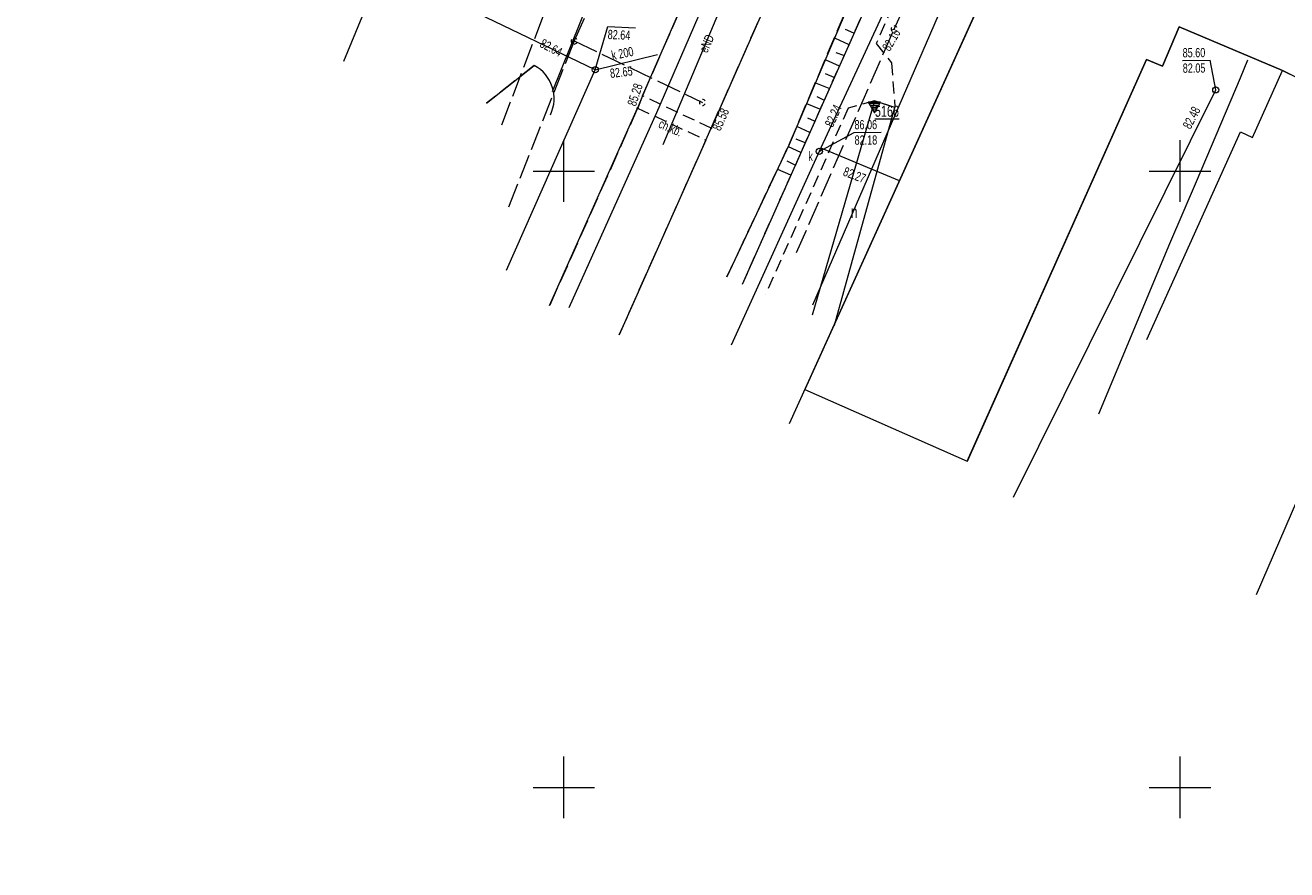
# Model space of a CAD drawing. Header units: metres. Extents: x -1013 to 1493497, y -5789518 to 1032.
# Tile 12 of 73: x -146 to -43, y -92 to -23. Entities that reach past the tile are written whole.
import ezdxf
from ezdxf.xclip import XClip

# ---------------------------------------------------------------- set-up
doc = ezdxf.new("R2010")
doc.units = ezdxf.units.M
doc.header["$MEASUREMENT"] = 0
doc.header["$XCLIPFRAME"] = 0
for name, pattern in [('2_KTCR02', [1.5, 1, -0.5]), ('2_KTJZ01', [2, 1.5, -0.5]), ('4_SUPE_P_01', [2.5, 2, -0.5]), ('4_SUPK_P_01', [2.5, 2, -0.5])]:
    doc.linetypes.add(name, pattern=pattern)
doc.layers.add('700-L Mapa 1_100 dwg', color=7, linetype='Continuous')
for name, color, linetype, lineweight in [('703-L Płaszczyzny podejścia 2D3', 152, 'Continuous', 30), ('713-L Obiekty-budynki1', 7, 'Continuous', 13), ('ex_02_DXF_MZ_500_4_BUBZ_D_L_17', 9, 'Continuous', 18), ('ex_02_DXF_MZ_500_4_EGBB_L_17', 9, 'Continuous', 18), ('ex_02_DXF_MZ_500_4_EGBC_L_07', 9, 'Continuous', 18), ('ex_02_DXF_MZ_500_4_EGBE_L_77', 9, 'Continuous', 18), ('ex_02_DXF_MZ_500_4_KTCR_D_L_17', 9, 'Continuous', 18), ('ex_02_DXF_MZ_500_4_KTCR_E_T_17', 9, 'Continuous', 18), ('ex_02_DXF_MZ_500_4_KTCR_L_17', 9, 'Continuous', 18), ('ex_02_DXF_MZ_500_4_KTJZ_D_L_07', 9, 'Continuous', 18), ('ex_02_DXF_MZ_500_4_KTJZ_L_07', 9, 'Continuous', 18), ('ex_02_DXF_MZ_500_4_KTKR_D_L_07', 9, 'Continuous', 18), ('ex_02_DXF_MZ_500_4_KTKR_L_07', 9, 'Continuous', 18), ('ex_02_DXF_MZ_500_4_OSNWY_T_07', 9, 'Continuous', 18), ('ex_02_DXF_MZ_500_4_OSNWY_T_17', 9, 'Continuous', 18), ('ex_02_DXF_MZ_500_4_Podzial_sekcyjny_krzyze7', 9, 'Continuous', 18), ('ex_02_DXF_MZ_500_4_RTPW_T_17', 9, 'Continuous', 18), ('ex_02_DXF_MZ_500_4_SUPE_D_L_31', 9, 'Continuous', 18), ('ex_02_DXF_MZ_500_4_SUPE_E_T_31', 9, 'Continuous', 18), ('ex_02_DXF_MZ_500_4_SUPK_D_L_434', 9, 'Continuous', 18), ('ex_02_DXF_MZ_500_4_SUPM_T_07', 9, 'Continuous', 18), ('ex_02_DXF_MZ_500_4_SUPP_L_21', 9, 'Continuous', 18), ('ex_02_DXF_MZ_500_4_SUPP_L_434', 9, 'Continuous', 18), ('ex_02_DXF_MZ_500_4_SUPS_T_434', 9, 'Continuous', 18), ('ex_02_DXF_MZ_500_4_SUPW_D_L_05', 9, 'Continuous', 18), ('ex_02_DXF_MZ_500_4_SUTK_T_034', 9, 'Continuous', 18), ('ex_02_DXF_MZ_500_4_SUUK_D_T_234', 9, 'Continuous', 18), ('ex_02_DXF_MZ_500_4_SUUK_E_T_934', 9, 'Continuous', 18)]:
    doc.layers.add(name, color=color, linetype=linetype, lineweight=lineweight)
doc.styles.add('STYL_AUTOMATYCZNY_4', font='arial.ttf', dxfattribs={"width": 0.7})

# ---------------------------------------------------------------- blocks, each defined once
blk = doc.blocks.new('Rysunek_1_4', base_point=(-51.91, -72.41))
at = {"layer": 'ex_02_DXF_MZ_500_4_BUBZ_D_L_17', "color": 9, "linetype": 'Continuous', "lineweight": 18}
for p, q in [((-87.42, -44.51), (-75.05, -16.73)), ((-78.37, -24.13), (-79.06, -23.84)), ((-78.81, -25.05), (-79.87, -24.57)), ((-79.55, -26.81), (-80.63, -26.32)), ((-79.2, -25.95), (-79.81, -25.72)), ((-79.97, -27.73), (-80.67, -27.44)), ((-80.39, -28.64), (-81.45, -28.19)), ((-80.8, -29.57), (-81.35, -29.31)), ((-81.13, -30.31), (-82.19, -29.86)), ((-82.19, -29.86), (-82.18, -29.86)), ((-81.95, -32.2), (-82.99, -31.72)), ((-81.56, -31.27), (-82.11, -31.03)), ((-82.33, -33.04), (-83.05, -32.74)), ((-82.67, -33.82), (-83.69, -33.35)), ((-83.13, -34.85), (-83.8, -34.53)), ((-83.5, -35.66), (-84.54, -35.2))]:
    blk.add_line(p, q, dxfattribs=at)
at = {"layer": 'ex_02_DXF_MZ_500_4_EGBB_L_17', "color": 9, "linetype": 'Continuous', "lineweight": 18}
for p, q in [((-83.59, -55.8), (-59.98, -3.7)), ((-51.97, -23.62), (-53.33, -26.82)), ((-43.6, -27.17), (-51.97, -23.62)), ((-54.63, -26.27), (-69.17, -58.87)), ((-53.33, -26.82), (-54.63, -26.27)), ((-46.02, -32.59), (-43.6, -27.17)), ((-30.22, -33.73), (-43.6, -27.17)), ((-54.61, -49), (-46.99, -32.14)), ((-46.99, -32.14), (-46.02, -32.59)), ((-45.71, -69.69), (-30.22, -33.73))]:
    blk.add_line(p, q, dxfattribs=at)
at = {"layer": 'ex_02_DXF_MZ_500_4_EGBC_L_07', "color": 9, "linetype": 'Continuous', "lineweight": 18}
for p, q in [((-83.59, -55.8), (-59.98, -3.7)), ((-51.97, -23.62), (-53.33, -26.82)), ((-43.6, -27.17), (-51.97, -23.62)), ((-54.63, -26.27), (-69.18, -58.88)), ((-53.33, -26.82), (-54.63, -26.27)), ((-30.22, -33.73), (-43.6, -27.17))]:
    blk.add_line(p, q, dxfattribs=at)
at = {"layer": 'ex_02_DXF_MZ_500_4_EGBE_L_77', "color": 9, "linetype": 'Continuous', "lineweight": 18}
for p, q in [((-76.71, -29.64), (-81.76, -47.02)), ((-75.04, -30.16), (-76.71, -29.64)), ((-79.95, -47.84), (-75.04, -30.16))]:
    blk.add_line(p, q, dxfattribs=at)
at = {"layer": 'ex_02_DXF_MZ_500_4_KTCR_D_L_17', "color": 9, "linetype": '2_KTCR02', "lineweight": 18}
for p, q in [((-87.42, -44.51), (-75.05, -16.73)), ((-73.41, -17.91), (-76.56, -24.98)), ((-76.56, -24.98), (-75.32, -26.55)), ((-75.32, -26.55), (-75.04, -30.16)), ((-76.71, -29.64), (-78.84, -30.22)), ((-75.04, -30.16), (-76.71, -29.64)), ((-78.84, -30.22), (-85.52, -45.31))]:
    blk.add_line(p, q, dxfattribs=at)
at = {"layer": 'ex_02_DXF_MZ_500_4_KTCR_L_17', "color": 9, "linetype": '2_KTCR02', "lineweight": 18}
for p, q in [((-95.53, -29.21), (-95.92, -30.22)), ((-89.96, -31.85), (-95.53, -29.21)), ((-95.92, -30.22), (-90.38, -32.81)), ((-90.38, -32.81), (-89.96, -31.85))]:
    blk.add_line(p, q, dxfattribs=at)
at = {"layer": 'ex_02_DXF_MZ_500_4_KTJZ_D_L_07', "color": 9, "linetype": '2_KTJZ01', "lineweight": 18}
for p, q in [((-83.63, -33.18), (-76.41, -16.19)), ((-88.68, -43.91), (-83.63, -33.18))]:
    blk.add_line(p, q, dxfattribs=at)
at = {"layer": 'ex_02_DXF_MZ_500_4_KTJZ_L_07', "color": 9, "linetype": '2_KTJZ01', "lineweight": 18}
for p, q in [((-88.53, -13.24), (-95.53, -29.21)), ((-89.96, -31.85), (-82.74, -15.53)), ((-104.31, -26.76), (-108.18, -29.81)), ((-95.53, -29.21), (-95.92, -30.22)), ((-95.92, -30.22), (-103.06, -46.23)), ((-90.38, -32.81), (-89.96, -31.85)), ((-97.41, -48.62), (-90.38, -32.81))]:
    blk.add_line(p, q, dxfattribs=at)
blk.add_arc((-105.75, -29.45), 3.05, 334.755, 61.8562, dxfattribs=at)
at = {"layer": 'ex_02_DXF_MZ_500_4_KTKR_D_L_07', "color": 9, "linetype": 'Continuous', "lineweight": 18}
for p, q in [((-76.41, -16.19), (-83.63, -33.18)), ((-83.63, -33.18), (-88.68, -43.91))]:
    blk.add_line(p, q, dxfattribs=at)
at = {"layer": 'ex_02_DXF_MZ_500_4_KTKR_L_07', "color": 9, "linetype": 'Continuous', "lineweight": 18}
for p, q in [((-95.53, -29.21), (-88.53, -13.24)), ((-82.74, -15.53), (-89.96, -31.85)), ((-108.18, -29.81), (-104.31, -26.76)), ((-103.06, -46.23), (-95.92, -30.22)), ((-90.38, -32.81), (-97.41, -48.62))]:
    blk.add_line(p, q, dxfattribs=at)
blk.add_arc((-105.75, -29.45), 3.05, 334.755, 61.8562, dxfattribs=at)
at = {"layer": 'ex_02_DXF_MZ_500_4_OSNWY_T_07', "color": 9, "linetype": 'Continuous', "lineweight": 18}
for p, q in [((-76.21, -29.73), (-77.21, -29.73)), ((-77.21, -29.73), (-76.71, -30.59)), ((-77.15, -29.83), (-76.27, -29.83)), ((-77.06, -29.98), (-76.36, -29.98)), ((-76.98, -30.13), (-76.44, -30.13)), ((-76.89, -30.28), (-76.53, -30.28)), ((-76.8, -30.43), (-76.62, -30.43)), ((-76.72, -30.58), (-76.7, -30.58)), ((-76.71, -30.59), (-76.21, -29.73))]:
    blk.add_line(p, q, dxfattribs=at)
at = {"layer": 'ex_02_DXF_MZ_500_4_Podzial_sekcyjny_krzyze7', "color": 9, "linetype": 'Continuous', "lineweight": 18}
for p, q in [((-101.91, -37.83), (-101.91, -32.83)), ((-51.91, -37.83), (-51.91, -32.83)), ((-104.41, -35.33), (-99.41, -35.33)), ((-54.41, -35.33), (-49.41, -35.33)), ((-101.91, -87.83), (-101.91, -82.83)), ((-51.91, -87.83), (-51.91, -82.83)), ((-104.41, -85.33), (-99.41, -85.33)), ((-54.41, -85.33), (-49.41, -85.33))]:
    blk.add_line(p, q, dxfattribs=at)
at = {"layer": 'ex_02_DXF_MZ_500_4_RTPW_T_17', "color": 9, "linetype": 'Continuous', "lineweight": 18}
for centre in [(-95.92, -30.22), (-89.96, -31.85)]:
    blk.add_circle(centre, 0.045, dxfattribs=at)
at = {"layer": 'ex_02_DXF_MZ_500_4_SUPE_D_L_31', "color": 9, "linetype": 'Continuous', "lineweight": 18}
for p, q in [((-119.77, -26.42), (-112.7, -9.42)), ((-93.85, -33.17), (-88.12, -19.56)), ((-99.88, -21.51), (-102.85, -28.89)), ((-46.99, -27.77), (-46.42, -26.31)), ((-50.58, -36.18), (-46.99, -27.77)), ((-52.74, -41.2), (-50.58, -36.18)), ((-58.49, -55.02), (-52.74, -41.2))]:
    blk.add_line(p, q, dxfattribs=at)
at = {"layer": 'ex_02_DXF_MZ_500_4_SUPK_D_L_434', "color": 9, "linetype": 'Continuous', "lineweight": 18}
for p, q in [((-81.7, -46.19), (-61.69, -0.04)), ((-99.36, -27.11), (-126.84, -13.91)), ((-75.22, -20.83), (-81.06, -33.45)), ((-99.36, -27.11), (-94.32, -25.86)), ((-106.57, -43.37), (-99.36, -27.11)), ((-65.42, -61.78), (-49.01, -28.74)), ((-81.06, -33.45), (-88.33, -49.46)), ((-81.06, -33.45), (-74.69, -36.09))]:
    blk.add_line(p, q, dxfattribs=at)
at = {"layer": 'ex_02_DXF_MZ_500_4_SUPM_T_07', "color": 9, "linetype": 'Continuous', "lineweight": 18}
for start, end in [(149.4064, 210.4809), (30.0857, 90.1805), (269.3333, 330.3412)]:
    blk.add_arc((-75.1, -23.8), 0.25, start, end, dxfattribs=at)
at = {"layer": 'ex_02_DXF_MZ_500_4_SUPP_L_21', "color": 9, "linetype": '4_SUPE_P_01', "lineweight": 18}
for p, q in [((-75.1, -23.8), (-68.28, -8.97)), ((-106.94, -31.58), (-103.01, -21.29)), ((-83.02, -41.94), (-75.1, -23.8))]:
    blk.add_line(p, q, dxfattribs=at)
at = {"layer": 'ex_02_DXF_MZ_500_4_SUPP_L_434', "color": 9, "linetype": '4_SUPK_P_01', "lineweight": 18}
for p, q in [((-99.27, -20.65), (-101.07, -24.77)), ((-101.07, -24.77), (-106.41, -38.31)), ((-101.07, -24.77), (-90.66, -29.76))]:
    blk.add_line(p, q, dxfattribs=at)
at = {"layer": 'ex_02_DXF_MZ_500_4_SUPS_T_434', "color": 9, "linetype": 'Continuous', "lineweight": 18}
for centre, start, end in [((-101.07, -24.77), 30.0857, 90.1805), ((-101.07, -24.77), 149.4064, 210.4809), ((-101.07, -24.77), 269.3333, 330.3412), ((-90.66, -29.76), 149.4064, 210.4809), ((-90.66, -29.76), 30.0857, 90.1805), ((-90.66, -29.76), 269.3333, 330.3412)]:
    blk.add_arc(centre, 0.25, start, end, dxfattribs=at)
at = {"layer": 'ex_02_DXF_MZ_500_4_SUPW_D_L_05', "color": 9, "linetype": 'Continuous', "lineweight": 18}
for p, q in [((-88.61, -17.24), (-94.4, -30.59)), ((-94.4, -30.59), (-101.51, -46.43))]:
    blk.add_line(p, q, dxfattribs=at)
at = {"layer": 'ex_02_DXF_MZ_500_4_SUTK_T_034', "color": 9, "linetype": 'Continuous', "lineweight": 18}
for p, q in [((-99.36, -27.11), (-98.35, -23.61)), ((-98.35, -23.61), (-96.09, -23.71)), ((-51.72, -26.35), (-49.47, -26.33)), ((-49.01, -28.74), (-49.47, -26.33)), ((-81.18, -33.73), (-78.35, -32.19)), ((-78.35, -32.19), (-76.15, -32.17))]:
    blk.add_line(p, q, dxfattribs=at)
at = {"layer": 'ex_02_DXF_MZ_500_4_SUUK_D_T_234', "color": 9, "linetype": 'Continuous', "lineweight": 18}
for centre in [(-99.36, -27.11), (-49.01, -28.74), (-49.01, -28.74), (-81.18, -33.73)]:
    blk.add_circle(centre, 0.25, dxfattribs=at)
at = {"layer": 'ex_02_DXF_MZ_500_4_EGBE_L_77', "color": 9, "linetype": 'Continuous', "lineweight": 18, "insert": (-78.63, -38.63), "char_height": 1, "attachment_point": 4, "style": 'STYL_AUTOMATYCZNY_4'}
blk.add_mtext('\\A1;{\\pql;\\fArial|b0|i0|c238|p0;\\W0.700000;n}', dxfattribs=at)
at = {"layer": 'ex_02_DXF_MZ_500_4_KTCR_E_T_17', "color": 9, "linetype": 'Continuous', "lineweight": 18, "insert": (-94.15, -31.43), "char_height": 0.75, "attachment_point": 4, "rotation": 336.5014, "style": 'STYL_AUTOMATYCZNY_4'}
blk.add_mtext('\\A1;{\\pql;\\fArial|b0|i0|c238|p0;\\W0.700000;ch.kb.}', dxfattribs=at)
at = {"layer": 'ex_02_DXF_MZ_500_4_OSNWY_T_17', "color": 9, "linetype": 'Continuous', "lineweight": 18, "insert": (-76.67, -30.02), "char_height": 0.9, "attachment_point": 1, "style": 'STYL_AUTOMATYCZNY_4'}
blk.add_mtext('\\A1;{\\pql;\\fArial|b0|i0|c238|p0;\\L\\W0.700000;\\L5166}', dxfattribs=at)
at = {"layer": 'ex_02_DXF_MZ_500_4_RTPW_T_17', "color": 9, "linetype": 'Continuous', "lineweight": 18, "char_height": 0.75, "style": 'STYL_AUTOMATYCZNY_4'}
for s, insert, attachment_point, rotation in [('\\A1;{\\pql;\\fArial|b0|i0|c238|p0;\\W0.700000;85.28}', (-96.06, -30.12), 7, 71.6573), ('\\A1;{\\pql;\\fArial|b0|i0|c238|p0;\\W0.700000;85.58}', (-89.9, -31.82), 1, 66.2189)]:
    blk.add_mtext(s, dxfattribs=dict(at, insert=insert, attachment_point=attachment_point, rotation=rotation))
at = {"layer": 'ex_02_DXF_MZ_500_4_SUPE_E_T_31', "color": 9, "linetype": 'Continuous', "lineweight": 18, "insert": (-90.62, -25.65), "char_height": 0.75, "attachment_point": 4, "rotation": 65.9631, "style": 'STYL_AUTOMATYCZNY_4'}
blk.add_mtext('\\A1;{\\pql;\\fArial|b0|i0|c238|p0;\\W0.700000;eND}', dxfattribs=at)
at = {"layer": 'ex_02_DXF_MZ_500_4_SUTK_T_034', "color": 9, "linetype": 'Continuous', "lineweight": 18, "char_height": 0.75, "style": 'STYL_AUTOMATYCZNY_4'}
for s, insert, attachment_point, rotation in [('\\A1;{\\pql;\\fArial|b0|i0|c238|p0;\\W0.700000;82.64}', (-98.33, -23.86), 1, 357.403), ('\\A1;{\\pql;\\fArial|b0|i0|c238|p0;\\W0.700000;82.10}', (-75.79, -25.48), 4, 60.0232), ('\\A1;{\\pql;\\fArial|b0|i0|c238|p0;\\W0.700000;82.64}', (-103.75, -24.89), 4, 332.1027), ('\\A1;{\\pql;\\fArial|b0|i0|c238|p0;\\W0.700000;k 200}', (-98.03, -25.96), 4, 11.7132), ('\\A1;{\\pql;\\fArial|b0|i0|c238|p0;\\W0.700000;85.60}', (-51.7, -25.35), 1, 0.4031), ('\\A1;{\\pql;\\fArial|b0|i0|c238|p0;\\W0.700000;82.05}', (-51.69, -26.6), 1, 0.4031), ('\\A1;{\\pql;\\fArial|b0|i0|c238|p0;\\W0.700000;82.65}', (-98.16, -27.41), 4, 6.7431), ('\\A1;{\\pql;\\fArial|b0|i0|c238|p0;\\W0.700000;82.24}', (-80.42, -31.68), 4, 65.9631), ('\\A1;{\\pql;\\fArial|b0|i0|c238|p0;\\W0.700000;82.48}', (-51.05, -31.99), 7, 62.9956), ('\\A1;{\\pql;\\fArial|b0|i0|c238|p0;\\W0.700000;86.06}', (-78.33, -31.19), 1, 0.4031), ('\\A1;{\\pql;\\fArial|b0|i0|c238|p0;\\W0.700000;82.18}', (-78.32, -32.44), 1, 0.4031), ('\\A1;{\\pql;\\fArial|b0|i0|c238|p0;\\W0.700000;82.27}', (-79.18, -35.32), 4, 338.9528)]:
    blk.add_mtext(s, dxfattribs=dict(at, insert=insert, attachment_point=attachment_point, rotation=rotation))
at = {"layer": 'ex_02_DXF_MZ_500_4_SUUK_E_T_934', "color": 9, "linetype": 'Continuous', "lineweight": 18, "insert": (-82.07, -33.75), "char_height": 0.75, "attachment_point": 1, "style": 'STYL_AUTOMATYCZNY_4'}
blk.add_mtext('\\A1;{\\pql;\\fArial|b0|i0|c238|p0;\\W0.700000;k}', dxfattribs=at)

msp = doc.modelspace()

# ---------------------------------------------------------------- linework, layer by layer
at = {"layer": '703-L Płaszczyzny podejścia 2D3', "color": 152, "linetype": 'Continuous', "lineweight": 30}
msp.add_circle((8.2273, 10.355), 1021.6593, dxfattribs=at)
at = {"layer": '713-L Obiekty-budynki1', "color": 7, "linetype": 'Continuous', "lineweight": 13, "flags": 128}
msp.add_lwpolyline([(-82.3423, -53.0445), (-69.1797, -58.8771), (-54.6297, -26.2671), (-53.3297, -26.8171), (-51.9697, -23.6171), (-43.5997, -27.1671), (-30.2197, -33.7271), (-20.2767, -38.1212), (-20.0418, -37.6044), (-21.5444, -36.9214), (-17.9699, -29.0582), (-9.813, -32.7661), (-13.6224, -41.1461), (-10.4491, -42.5886), (-4.2797, -29.0171), (-59.9797, -3.6971)], close=True, dxfattribs=at)

# ---------------------------------------------------------------- block references
at = {"layer": '700-L Mapa 1_100 dwg', "color": 52, "linetype": 'Continuous', "lineweight": 25}
ref = msp.add_blockref('Rysunek_1_4', (-51.9097, -72.4133), dxfattribs=at)
XClip(ref).set_block_clipping_path([(-454.4097296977, -337.82710067), (350.5902703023, 193.0005136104)])

doc.saveas('drawing.dxf')
